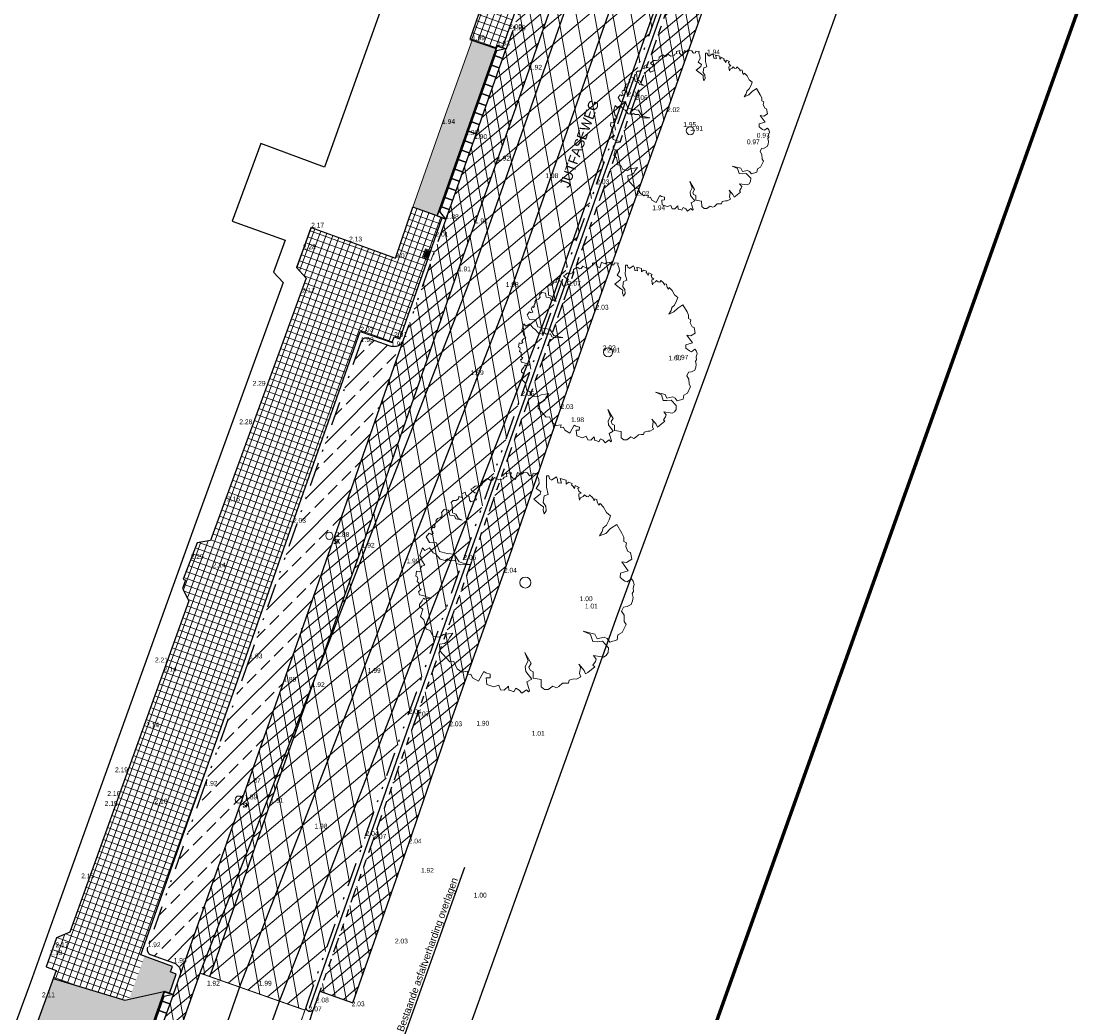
# Model space of a CAD drawing. Header units: metres. Extents: x 136326 to 137932, y 453212 to 454725.
# Tile 3 of 92: x 136355 to 136409, y 453255 to 453304. Entities that reach past the tile are written whole.
import ezdxf
from ezdxf import colors
from ezdxf.entities.mleader import LeaderData, LeaderLine
from ezdxf.math import Vec2, Vec3

# ---------------------------------------------------------------- set-up
doc = ezdxf.new("R2010")
doc.units = ezdxf.units.M
for name, pattern in [('CENTER__G5', [2.4, 1.5, -0.3, 0.3, -0.3]), ('DIVIDE__G5', [3.75, 1.5, -0.75, 0, -0.75, 0, -0.75]), ('PHANTOM__G5', [5.25, 1.5, -0.75, 0.75, -0.75, 0.75, -0.75])]:
    doc.linetypes.add(name, pattern=pattern)
for name, color, linetype, lineweight in [('-DR-alg-bladkaders viewports', 7, 'Continuous', 60), ('-DR-bs-boom', 253, 'Continuous', 13), ('-DR-v-vh-arc-asfalt opbreken', 252, 'Continuous', 9), ('-DR-v-vh-arc-asfalt opbreken middengeleiders', 252, 'Continuous', 9), ('-DR-v-vh-arc-bss grijs keiformaat', 252, 'Continuous', 9), ('-DR-v-vh-arc-dubbelklinkers', 254, 'Continuous', 9), ('-DR-v-vh-arc-tegels', 252, 'Continuous', 9), ('B-WE-VH-KANTOPSLUITING_ACHTERKANTBAND-G', 2, 'Continuous', 13)]:
    doc.layers.add(name, color=color, linetype=linetype, lineweight=lineweight)
doc.layers.add('-DR-alg-hulplijnen', color=210, linetype='Continuous', plot=False)
doc.layers.add('-DR-alg-hulplijnen hartlijn asfalt nieuwe fietsstraat', color=7, linetype='Continuous', true_color=0xad72b6, plot=False)
doc.layers.add('-DR-alg-hulplijnen kantverharding asfalt nieuwe fietsstraat', color=7, linetype='Continuous', true_color=0xff9429, plot=False)
for name, color, linetype in [('-DR-alg-projectgrens 1-200', 3, 'PROJECTGRENS_1-200'), ('-DR-alg-txt-straatnaam', 2, 'Continuous'), ('-DR-bs-txt-hoogtemaat', 253, 'Continuous'), ('-DR-nw-vh-kantverharding', 3, 'Continuous'), ('-DR-nw-vh-scheiding erfgrens en bebouwing', 3, 'Continuous'), ('-DR-v-txt', 2, 'Continuous'), ('-DR-v-vh-asfalt zagen', 10, 'CENTER__G5'), ('-DR-v-vh-band 18-20x25', 5, 'DIVIDE__G5'), ('-DR-v-vh-band achterkant band', 1, 'Continuous'), ('-DR-v-vh-band inritband 450x150x500mm', 2, 'Continuous'), ('-DR-v-vh-band RWS', 5, 'PHANTOM__G5'), ('-DR-v-vh-kantverharding asfalt fietspad', 2, 'Continuous'), ('-DR-v-vh-kantverharding asfalt rijbaan', 4, 'Continuous'), ('-DR-v-vh-scheiding verhardingen', 1, 'Continuous')]:
    doc.layers.add(name, color=color, linetype=linetype)
for name, color, linetype, lineweight, true_color in [('-DR-v-vh-arc-asfalt fietspad', 7, 'Continuous', 9, 0xdfbfc7), ('B-ME-IE-MEUBILAIR_STRAATKOLK-S', 1, 'Continuous', 0, 0xff0000), ('B-ME-IE-MEUBILAIR_TROTTOIRKOLK-S', 1, 'Continuous', 0, 0xff0000)]:
    doc.layers.add(name, color=color, linetype=linetype, lineweight=lineweight, true_color=true_color)
doc.styles.add('18_100', font='romans', dxfattribs={"width": 0.8, "height": 0.18})
doc.styles.add('18_200', font='romans', dxfattribs={"width": 0.8, "height": 0.36})
doc.styles.add('Drong', font='txt', dxfattribs={"height": 1.8})
doc.linetypes.add('PROJECTGRENS_1-200', pattern='A,0.32,-0.13,[133,ltypeshp.shx,S=0.13,R=0,X=-0.13,Y=0],-0.13,1.27', length=1.85)
pattern_1 = [(220.3356, (136419.718, 453326.2367), (0.5825375, -0.686039), []), (280.3356, (136419.718, 453326.2367), (0.885396, 0.1614725), [])]
pattern_2 = [(220.33562535, (0, 0), (0.3301045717, -0.388755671), []), (280.33562535, (0, 0), (0.5017245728, 0.0915011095), [])]

# ---------------------------------------------------------------- blocks, each defined once
blk = doc.blocks.new('*U33')
for points in [[(1.336, 3.77), (0.903, 3.924), (0.736, 3.452), (1.169, 3.299)], [(1.336, 3.77), (0.867, 3.671), (0.784, 3.436)], [(1.169, 3.299), (0.736, 3.452), (0.569, 2.981), (1.002, 2.828)], [(0.784, 3.436), (0.617, 2.964)], [(1.002, 2.828), (0.569, 2.981), (0.402, 2.51), (0.835, 2.356)], [(0.617, 2.964), (0.45, 2.493)], [(0.835, 2.356), (0.402, 2.51), (0.235, 2.038), (0.668, 1.885)], [(0.45, 2.493), (0.283, 2.022)], [(0.668, 1.885), (0.235, 2.038), (0.069, 1.567), (0.501, 1.414)], [(0.283, 2.022), (0.116, 1.55)], [(0.334, 0.943), (-0.098, 1.096), (-0.265, 0.624), (0.167, 0.471)], [(-0.051, 1.079), (-0.218, 0.608)], [(0.501, 1.414), (0.069, 1.567), (-0.098, 1.096), (0.334, 0.943)], [(0.116, 1.55), (-0.051, 1.079)], [(0.167, 0.471), (-0.265, 0.624), (-0.432, 0.153), (0, 0)], [(0, 0), (-0.302, 0.372), (-0.218, 0.608)]]:
    blk.add_lwpolyline(points)
blk = doc.blocks.new('*U35')
for points in [[(2.994, 8.487), (2.562, 8.64), (2.395, 8.168), (2.828, 8.016)], [(2.828, 8.016), (2.395, 8.168), (2.229, 7.697), (2.662, 7.544)], [(2.442, 8.152), (2.276, 7.68)], [(2.994, 8.487), (2.526, 8.388), (2.442, 8.152)], [(2.662, 7.544), (2.229, 7.697), (2.063, 7.225), (2.495, 7.073)], [(2.276, 7.68), (2.11, 7.209)], [(2.495, 7.073), (2.063, 7.225), (1.896, 6.754), (2.329, 6.601)], [(2.11, 7.209), (1.943, 6.737)], [(2.329, 6.601), (1.896, 6.754), (1.73, 6.282), (2.162, 6.13)], [(1.943, 6.737), (1.777, 6.266)], [(2.162, 6.13), (1.73, 6.282), (1.564, 5.811), (1.996, 5.658)], [(1.777, 6.266), (1.611, 5.794)], [(1.996, 5.658), (1.564, 5.811), (1.397, 5.339), (1.83, 5.187)], [(1.611, 5.794), (1.444, 5.323)], [(1.663, 4.715), (1.231, 4.868), (1.065, 4.396), (1.497, 4.244)], [(1.278, 4.851), (1.112, 4.38)], [(1.83, 5.187), (1.397, 5.339), (1.231, 4.868), (1.663, 4.715)], [(1.444, 5.323), (1.278, 4.851)], [(1.497, 4.244), (1.065, 4.396), (0.898, 3.925), (1.331, 3.772)], [(1.112, 4.38), (0.945, 3.908)], [(1.331, 3.772), (0.898, 3.925), (0.732, 3.453), (1.164, 3.301)], [(0.945, 3.908), (0.779, 3.437)], [(1.164, 3.301), (0.732, 3.453), (0.565, 2.982), (0.998, 2.829)], [(0.779, 3.437), (0.613, 2.965)], [(0.998, 2.829), (0.565, 2.982), (0.399, 2.51), (0.832, 2.358)], [(0.613, 2.965), (0.446, 2.494)], [(0.832, 2.358), (0.399, 2.51), (0.233, 2.039), (0.665, 1.886)], [(0.446, 2.494), (0.28, 2.022)], [(0.665, 1.886), (0.233, 2.039), (0.066, 1.567), (0.499, 1.415)], [(0.28, 2.022), (0.114, 1.551)], [(0.333, 0.943), (-0.1, 1.096), (-0.266, 0.624), (0.166, 0.472)], [(-0.053, 1.079), (-0.219, 0.607)], [(0.499, 1.415), (0.066, 1.567), (-0.1, 1.096), (0.333, 0.943)], [(0.114, 1.551), (-0.053, 1.079)], [(0.166, 0.472), (-0.266, 0.624), (-0.433, 0.153), (0, 0)], [(0, 0), (-0.302, 0.372), (-0.219, 0.607)]]:
    blk.add_lwpolyline(points)
blk = doc.blocks.new('STRAATKOLK')
blk.add_ellipse((0, 0), major_axis=(-0.127, 0.127), ratio=1, start_param=3.926991, end_param=10.210176)
at = {"style": '18_100', "width": 0.8}
blk.add_text('SK', height=0.216, dxfattribs=at).set_placement((0.193, -0.375))
at = {"style": '18_200', "width": 0.8}
blk.add_attdef('HOOGTE', (0.29, 0.211), '', height=0.25, dxfattribs=at)
blk = doc.blocks.new('trottoirkolk')
blk.add_hatch(color=256).paths.add_polyline_path([(0.03, 0.15), (0.03, 0.42), (0.42, 0.42), (0.42, 0.15)])
blk.add_lwpolyline([(0, 0), (0, 0.45), (0.45, 0.45), (0.45, 0)], close=True)
blk = doc.blocks.new('Boom bestaand 1')
blk.add_lwpolyline([(-0.0612, 0.3923), (-0.0736, 0.4117), (-0.087, 0.4225), (-0.0926, 0.4415), (-0.1106, 0.4615), (-0.1242, 0.4751), (-0.1453, 0.464), (-0.1728, 0.4611), (-0.1945, 0.4533), (-0.1892, 0.4456), (-0.2017, 0.4432), (-0.2068, 0.4444), (-0.2172, 0.4471), (-0.2235, 0.4396), (-0.2169, 0.4339), (-0.2271, 0.4339), (-0.2331, 0.433), (-0.2499, 0.4257), (-0.2427, 0.4167), (-0.2476, 0.4092), (-0.2589, 0.4043), (-0.2544, 0.3953), (-0.2533, 0.3814), (-0.2458, 0.3746), (-0.266, 0.3788), (-0.2728, 0.3822), (-0.2717, 0.3934), (-0.2848, 0.3874), (-0.2965, 0.3882), (-0.2987, 0.3953), (-0.3145, 0.3822), (-0.3029, 0.3735), (-0.3141, 0.372), (-0.3232, 0.3686), (-0.3277, 0.3731), (-0.3404, 0.3607), (-0.3359, 0.3465), (-0.3526, 0.3537), (-0.3703, 0.3325), (-0.3491, 0.329), (-0.3569, 0.3156), (-0.371, 0.3198), (-0.3837, 0.3191), (-0.3802, 0.2951), (-0.3781, 0.2944), (-0.3887, 0.2873), (-0.4014, 0.2902), (-0.4056, 0.2803), (-0.3837, 0.2704), (-0.359, 0.2591), (-0.3251, 0.2535), (-0.3272, 0.2337), (-0.318, 0.228), (-0.3011, 0.2189), (-0.282, 0.2224), (-0.2608, 0.2153), (-0.2523, 0.2012), (-0.27, 0.204), (-0.2834, 0.2118), (-0.2947, 0.2047), (-0.3322, 0.185), (-0.3413, 0.2203), (-0.3505, 0.2287), (-0.3724, 0.2146), (-0.388, 0.2358), (-0.4042, 0.2415), (-0.4226, 0.2415), (-0.4315, 0.2467), (-0.4416, 0.2292), (-0.4325, 0.2224), (-0.436, 0.2111), (-0.4423, 0.2083), (-0.453, 0.2067), (-0.4613, 0.1921), (-0.4572, 0.18), (-0.4671, 0.1702), (-0.4727, 0.1652), (-0.4473, 0.144), (-0.4565, 0.1356), (-0.4706, 0.132), (-0.484, 0.1398), (-0.4883, 0.1172), (-0.4847, 0.1158), (-0.4748, 0.1137), (-0.477, 0.101), (-0.4713, 0.0946), (-0.4748, 0.0748), (-0.4932, 0.0607), (-0.4854, 0.0473), (-0.4875, 0.0402), (-0.5017, 0.0304), (-0.4974, 0.0049), (-0.4897, 0.0021), (-0.4832, -0.006), (-0.4832, -0.0211), (-0.4886, -0.0247), (-0.4921, -0.0353), (-0.4877, -0.0469), (-0.4868, -0.0593), (-0.4797, -0.0567), (-0.4646, -0.0487), (-0.4592, -0.0416), (-0.4495, -0.0531), (-0.4326, -0.0549), (-0.4342, -0.0824), (-0.4439, -0.0844), (-0.4591, -0.0789), (-0.4694, -0.0898), (-0.4853, -0.0874), (-0.4835, -0.1044), (-0.469, -0.1108), (-0.4787, -0.1222), (-0.4698, -0.128), (-0.4666, -0.142), (-0.4712, -0.1535), (-0.4673, -0.1649), (-0.4544, -0.1649), (-0.422, -0.1781), (-0.41, -0.1658), (-0.3893, -0.1644), (-0.3736, -0.1512), (-0.391, -0.1753), (-0.4052, -0.1753), (-0.417, -0.1934), (-0.4393, -0.1893), (-0.4502, -0.206), (-0.443, -0.2225), (-0.4293, -0.2254), (-0.424, -0.2366), (-0.4254, -0.251), (-0.4188, -0.2613), (-0.4123, -0.2603), (-0.4066, -0.2696), (-0.4013, -0.2747), (-0.3966, -0.2735), (-0.3925, -0.2806), (-0.3993, -0.2847), (-0.3905, -0.2962), (-0.3764, -0.2947), (-0.3703, -0.2952), (-0.369, -0.3047), (-0.3739, -0.3072), (-0.379, -0.3111), (-0.3686, -0.3301), (-0.3402, -0.3274), (-0.325, -0.2991), (-0.284, -0.3012), (-0.2611, -0.2728), (-0.2463, -0.245), (-0.2054, -0.239), (-0.1868, -0.2166), (-0.1743, -0.1981), (-0.1896, -0.2363), (-0.2027, -0.2526), (-0.2201, -0.2532), (-0.2283, -0.2756), (-0.2392, -0.281), (-0.237, -0.2947), (-0.2507, -0.3132), (-0.2791, -0.3219), (-0.2898, -0.3304), (-0.3173, -0.3368), (-0.3146, -0.3612), (-0.3304, -0.3661), (-0.3025, -0.3907), (-0.2927, -0.3885), (-0.278, -0.3918), (-0.2529, -0.3874), (-0.2548, -0.4016), (-0.2471, -0.4137), (-0.2373, -0.413), (-0.2359, -0.4235), (-0.244, -0.4329), (-0.2234, -0.4441), (-0.2184, -0.4397), (-0.2103, -0.44), (-0.1991, -0.4488), (-0.19, -0.4441), (-0.1778, -0.4485), (-0.164, -0.4505), (-0.1606, -0.4451), (-0.1549, -0.4573), (-0.1555, -0.4613), (-0.14, -0.4627), (-0.1312, -0.4505), (-0.1096, -0.4259), (-0.1073, -0.4238), (-0.1116, -0.4488), (-0.1194, -0.4525), (-0.1103, -0.462), (-0.0992, -0.4807), (-0.089, -0.4841), (-0.0747, -0.4752), (-0.0482, -0.4977), (-0.0278, -0.4895), (-0.0108, -0.4916), (0.0157, -0.4977), (0.0286, -0.4827), (0.0558, -0.482), (0.072, -0.457), (0.069, -0.4349), (0.0757, -0.4119), (0.0796, -0.3924), (0.0927, -0.4156), (0.1039, -0.4278), (0.1075, -0.4466), (0.1025, -0.468), (0.1299, -0.4785), (0.1933, -0.4575), (0.2001, -0.44), (0.2363, -0.4392), (0.2587, -0.4253), (0.2652, -0.3991), (0.2784, -0.4081), (0.2832, -0.3913), (0.3018, -0.3913), (0.3264, -0.3733), (0.2952, -0.3338), (0.3048, -0.3266), (0.3174, -0.3112), (0.333, -0.3182), (0.3264, -0.335), (0.3552, -0.3436), (0.3781, -0.3189), (0.3793, -0.296), (0.4017, -0.296), (0.4096, -0.2826), (0.4002, -0.2572), (0.4186, -0.2622), (0.4261, -0.2522), (0.4345, -0.2443), (0.4231, -0.2298), (0.4365, -0.2194), (0.4544, -0.2139), (0.448, -0.1886), (0.4609, -0.1841), (0.4584, -0.1786), (0.4161, -0.1731), (0.4136, -0.1478), (0.3708, -0.1582), (0.3489, -0.1512), (0.3315, -0.1289), (0.2902, -0.1279), (0.3474, -0.1209), (0.3593, -0.1378), (0.3737, -0.1384), (0.3856, -0.1284), (0.4119, -0.1403), (0.4319, -0.109), (0.4632, -0.1221), (0.4795, -0.1133), (0.4858, -0.0977), (0.4808, -0.0718), (0.4943, -0.0594), (0.4931, -0.0482), (0.4862, -0.0269), (0.4918, -0.0131), (0.4962, -0.0015), (0.4851, 0.0073), (0.4884, 0.0283), (0.494, 0.0383), (0.4918, 0.0615), (0.4763, 0.0609), (0.4531, 0.0758), (0.4365, 0.0758), (0.4719, 0.0863), (0.489, 0.0863), (0.4862, 0.0979), (0.4761, 0.1368), (0.4651, 0.1329), (0.455, 0.15), (0.4464, 0.1571), (0.4261, 0.1516), (0.4511, 0.1914), (0.4495, 0.2054), (0.4402, 0.2194), (0.4215, 0.2288), (0.3832, 0.2155), (0.3754, 0.1921), (0.3661, 0.1742), (0.3341, 0.1773), (0.3068, 0.1532), (0.3395, 0.1968), (0.3637, 0.1976), (0.3692, 0.2304), (0.3801, 0.2397), (0.3996, 0.2444), (0.4034, 0.279), (0.3842, 0.2903), (0.3824, 0.313), (0.3563, 0.3433), (0.3406, 0.3414), (0.3141, 0.3521), (0.2925, 0.3482), (0.2787, 0.3649), (0.2826, 0.3806), (0.2817, 0.4012), (0.2696, 0.4131), (0.256, 0.4212), (0.2376, 0.4248), (0.2327, 0.4339), (0.2168, 0.4384), (0.2036, 0.45), (0.1887, 0.4518), (0.1757, 0.4483), (0.1806, 0.4248), (0.1727, 0.4169), (0.1492, 0.4041), (0.1325, 0.412), (0.1367, 0.4496), (0.0873, 0.4385), (0.0991, 0.4571), (0.0942, 0.4846), (0.0638, 0.4915), (0.0559, 0.4826), (0.0314, 0.4826), (0.0166, 0.4925), (0.0058, 0.4836), (-0.0114, 0.491), (-0.0324, 0.4905), (-0.0772, 0.485), (-0.0717, 0.4517), (-0.0599, 0.4236), (-0.0612, 0.3923)])
blk.add_circle((0, 0), 0.0251)

msp = doc.modelspace()

# ---------------------------------------------------------------- hatches: boundary and pattern name
at = {"layer": '-DR-v-vh-arc-asfalt fietspad', "transparency": 33554687}
h = msp.add_hatch(dxfattribs=at)
h.set_pattern_fill('AVH-ASFALT', color=256, scale=0.51, angle=90, pattern_type=2)
h.set_pattern_definition(pattern_2)
h.paths.add_polyline_path([(136363.767, 453256.91), (136369.599, 453271.872), (136371.795, 453277.999), (136376.598, 453291.787), (136377.442, 453294.184), (136378.55, 453297.311), (136380.145, 453301.849), (136381.401, 453305.436), (136383.851, 453312.29), (136386.568, 453319.95), (136389.413, 453327.956), (136391.871, 453335.008), (136395.979, 453346.5), (136397.707, 453351.447), (136397.692, 453351.346), (136401.201, 453361.203), (136403.875, 453368.656), (136406.367, 453375.686), (136408.172, 453380.68), (136411.426, 453389.815), (136413.608, 453395.72), (136414.1, 453397.194), (136414.89, 453400.156), (136415.39, 453402.282), (136416.778, 453409.061), (136415.03, 453409.41), (136413.657, 453402.539), (136412.664, 453397.648), (136412.641, 453397.618), (136410.347, 453391.062), (136407.102, 453382.041), (136406.36, 453379.961), (136406.362, 453379.96), (136406.359, 453379.96), (136405.091, 453376.413), (136403.82, 453372.904), (136402.491, 453369.129), (136401.791, 453367.025), (136399.891, 453361.786), (136396.339, 453351.801), (136394.792, 453347.569), (136393.446, 453343.759), (136390.484, 453335.263), (136388.075, 453328.504), (136385.176, 453320.28), (136382.507, 453312.767), (136380.007, 453305.705), (136379.333, 453303.814), (136378.996, 453302.899), (136377.406, 453298.392), (136375.993, 453294.397), (136375.207, 453292.143), (136373.871, 453288.355), (136370.432, 453278.559), (136367.886, 453271.31), (136366.115, 453266.272), (136365.85, 453265.517), (136362.724, 453256.657), (136362.382, 453255.698), (136361.71, 453253.818), (136361.051, 453251.941), (136360.689, 453250.894), (136358.68, 453245.215), (136359.532, 453244.92)])
h = msp.add_hatch(dxfattribs=at)
h.set_pattern_fill('AVH-ASFALT', color=256, scale=0.51, angle=90, pattern_type=2)
h.set_pattern_definition(pattern_2)
h.paths.add_polyline_path([(136410.001, 453364.936), (136413.169, 453373.656), (136415.195, 453379.48), (136416.518, 453383.232), (136417.91, 453387.074), (136419.141, 453390.355), (136423.39, 453401.969), (136425.524, 453407.942), (136423.938, 453408.508), (136421.761, 453402.442), (136420.895, 453400.052), (136417.673, 453391.119), (136414.308, 453381.685), (136412.437, 453376.477), (136412.385, 453376.331), (136412.162, 453375.698), (136412.094, 453375.634), (136411.536, 453374.096), (136411.027, 453372.56), (136410.994, 453372.459), (136410.749, 453371.718), (136408.395, 453365.11), (136405.931, 453358.216), (136402.572, 453348.795), (136399.217, 453339.354), (136395.852, 453329.895), (136392.495, 453320.466), (136389.136, 453311.005), (136387.358, 453305.797), (136386.391, 453303.068), (136388.003, 453302.5), (136388.949, 453305.182), (136390.872, 453310.688), (136394.082, 453319.829), (136397.59, 453329.601), (136400.723, 453338.591), (136404.23, 453348.358), (136407.319, 453357.351), (136408.697, 453361.242)])
h = msp.add_hatch(dxfattribs=at)
h.set_pattern_fill('AVH-ASFALT', color=256, scale=0.51, angle=90, pattern_type=2)
h.set_pattern_definition(pattern_2)
h.paths.add_polyline_path([(136369.71, 453255.875), (136371.355, 453255.288), (136374.142, 453263.242), (136376.166, 453269.09), (136378.893, 453276.752), (136381.718, 453284.918), (136383.468, 453289.878), (136385.506, 453295.556), (136387.027, 453299.732), (136388.003, 453302.5), (136386.391, 453303.068), (136385.424, 453300.339), (136383.891, 453296.009), (136381.818, 453290.174), (136380.151, 453285.47), (136377.268, 453277.312), (136374.528, 453269.585), (136372.378, 453263.48)])
h = msp.add_hatch(dxfattribs=at)
h.set_pattern_fill('AVH-ASFALT', color=256, scale=0.51, angle=90, pattern_type=2)
h.set_pattern_definition([(220.3356, (136419.718, 453326.2367), (0.3301046, -0.3887557), []), (280.3356, (136419.718, 453326.2367), (0.5017246, 0.091501), [])])
h.paths.add_polyline_path([(136363.72, 453256.778), (136364.218, 453256.603), (136364.569, 453257.576), (136367.248, 453265.271), (136369.303, 453271.047), (136369.599, 453271.872), (136363.767, 453256.91)])
at = {"layer": '-DR-v-vh-arc-asfalt opbreken'}
h = msp.add_hatch(dxfattribs=at)
h.set_pattern_fill('AVH-ASFALT_LAAG1-D', color=256, scale=30, angle=90, pattern_type=2)
h.set_pattern_definition(pattern_1)
h.paths.add_polyline_path([(136383.741, 453309.915), (136383.084, 453310.15), (136381.401, 453305.436), (136380.145, 453301.849), (136378.55, 453297.311), (136377.442, 453294.184), (136376.598, 453291.787), (136371.795, 453277.999), (136369.599, 453271.872), (136377.119, 453291.165)])
h = msp.add_hatch(dxfattribs=at)
h.set_pattern_fill('AVH-ASFALT_LAAG1-D', color=256, scale=30, angle=90, pattern_type=2)
h.set_pattern_definition(pattern_1)
h.paths.add_polyline_path([(136364.218, 453256.603), (136365.7, 453256.08), (136365.735, 453256.179), (136379.088, 453290.434), (136385.718, 453309.208), (136383.741, 453309.915), (136377.119, 453291.165), (136369.599, 453271.872), (136369.303, 453271.047), (136367.248, 453265.271), (136364.569, 453257.576)])
h = msp.add_hatch(dxfattribs=at)
h.set_pattern_fill('AVH-ASFALT_LAAG1-D', color=256, scale=30, angle=90, pattern_type=2)
h.set_pattern_definition(pattern_1)
h.paths.add_polyline_path([(136368.964, 453254.928), (136369.018, 453255.08), (136371.99, 453263.619), (136374.137, 453269.7), (136376.868, 453277.401), (136379.761, 453285.572), (136381.433, 453290.293), (136383.506, 453296.135), (136385.051, 453300.511), (136386.966, 453305.902), (136387.834, 453308.451), (136385.718, 453309.208), (136379.088, 453290.434), (136365.735, 453256.179), (136365.7, 453256.08)])
h = msp.add_hatch(dxfattribs=at)
h.set_pattern_fill('AVH-ASFALT_LAAG1-D', color=256, scale=30, angle=90, pattern_type=2)
h.set_pattern_definition([(220.33562535, (0, 0), (0.5825374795, -0.6860394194), []), (280.33562535, (0, 0), (0.885396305, 0.1614725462), [])])
edge = h.paths.add_edge_path()
edge.add_arc((136367.803, 453250.818), 0.276, 344.7106, 516.3528)
edge.add_line((136367.55, 453250.928), (136369.018, 453255.08))
edge.add_arc((136369.208, 453255.049), 0.193, 170.6874, 327.5121)
edge.add_line((136369.371, 453254.945), (136368.069, 453250.745))
at = {"layer": '-DR-v-vh-arc-asfalt opbreken middengeleiders'}
h = msp.add_hatch(color=256, dxfattribs=at)
h.dxf.hatch_style = 1
h.paths.add_polyline_path([(136362.216, 453255.772), (136362.542, 453256.724), (136362.257, 453256.832), (136362.352, 453257.102), (136360.954, 453257.614), (136360.189, 453255.468), (136361.922, 453255.858), (136361.954, 453255.865)])
at = {"layer": '-DR-v-vh-arc-bss grijs keiformaat'}
h = msp.add_hatch(dxfattribs=at)
h.set_pattern_fill('ANSI33', color=256, scale=0.2)
h.paths.add_polyline_path([(136368.555, 453279.193), (136366.2, 453272.475), (136363.958, 453266.119), (136361.115, 453258.067), (136361.095, 453258.009), (136361.089, 453257.948), (136361.096, 453257.887), (136361.118, 453257.829), (136361.149, 453257.781), (136361.19, 453257.741), (136361.238, 453257.711), (136361.292, 453257.691), (136362.413, 453257.288), (136362.5, 453257.25), (136362.579, 453257.196), (136362.645, 453257.128), (136362.697, 453257.048), (136362.734, 453256.954), (136362.751, 453256.855), (136362.748, 453256.755), (136362.724, 453256.657), (136365.85, 453265.517), (136366.115, 453266.272), (136367.886, 453271.31), (136370.432, 453278.559), (136373.871, 453288.355), (136373.818, 453288.243), (136373.738, 453288.147), (136373.637, 453288.076), (136373.516, 453288.032), (136373.387, 453288.022), (136373.26, 453288.046), (136372.127, 453288.442), (136372.067, 453288.46), (136372.004, 453288.464), (136371.942, 453288.454), (136371.884, 453288.43), (136371.838, 453288.398), (136371.8, 453288.358), (136371.77, 453288.311), (136371.75, 453288.259)])
at = {"layer": '-DR-v-vh-arc-dubbelklinkers'}
h = msp.add_hatch(color=256, dxfattribs=at)
h.dxf.hatch_style = 1
h.paths.add_polyline_path([(136374.351, 453294.987), (136375.562, 453294.555), (136375.728, 453295.025), (136375.895, 453295.497), (136376.061, 453295.968), (136376.227, 453296.44), (136376.394, 453296.911), (136376.56, 453297.383), (136376.726, 453297.854), (136376.893, 453298.326), (136377.059, 453298.797), (136377.225, 453299.269), (136377.392, 453299.74), (136377.558, 453300.212), (136377.724, 453300.684), (136377.891, 453301.155), (136378.057, 453301.627), (136378.223, 453302.098), (136378.39, 453302.57), (136378.511, 453302.914), (136377.3, 453303.319), (136375.808, 453299.142)])
h = msp.add_hatch(color=256, dxfattribs=at)
h.dxf.hatch_style = 1
h.paths.add_polyline_path([(136356.399, 453256.511), (136355.651, 453254.453), (136357.287, 453253.877), (136359.175, 453253.223), (136360.579, 453252.108), (136361.25, 453253.965), (136361.922, 453255.858), (136359.982, 453255.422)])
at = {"layer": '-DR-v-vh-arc-tegels'}
h = msp.add_hatch(dxfattribs=at)
h.set_pattern_fill('ANSI37', color=256, scale=0.1, angle=295.01)
h.paths.add_polyline_path([(136394.279, 453352.604), (136395.649, 453356.43), (136392.789, 453357.451), (136391.883, 453355.067), (136391.51, 453355.174), (136389.121, 453349.059), (136388.15, 453346.466), (136392.323, 453344.983), (136389.408, 453336.893), (136389.312, 453336.922), (136383.433, 453320.496), (136378.342, 453306.365), (136378.236, 453306.402), (136377.183, 453303.358), (136378.511, 453302.914), (136378.556, 453303.041), (136378.824, 453302.954), (136379.147, 453303.882), (136379.825, 453305.76), (136382.319, 453312.839), (136384.995, 453320.341), (136387.873, 453328.505), (136390.317, 453335.387), (136393.27, 453343.818), (136394.297, 453346.692), (136394.623, 453347.631), (136394.328, 453347.735), (136394.425, 453348.008), (136392.831, 453348.558)])
h = msp.add_hatch(dxfattribs=at)
h.set_pattern_fill('ANSI37', color=256, scale=0.1, angle=295.01)
h.paths.add_polyline_path([(136375.48, 453293.513), (136375.807, 453294.467), (136375.532, 453294.564), (136375.532, 453294.566), (136374.351, 453294.987), (136373.477, 453292.449), (136369.276, 453293.975), (136368.557, 453291.96), (136369.017, 453291.452), (136364.259, 453278.366), (136363.579, 453278.251), (136362.888, 453276.427), (136363.01, 453276.383), (136362.861, 453275.969), (136363.178, 453275.344), (136357.225, 453258.82), (136356.572, 453258.543), (136356.047, 453257.091), (136356.278, 453257.008), (136356.545, 453256.912), (136356.399, 453256.511), (136359.982, 453255.422), (136360.189, 453255.468), (136360.954, 453257.614), (136360.768, 453257.682), (136363.763, 453266.165), (136366.019, 453272.547), (136368.366, 453279.24), (136371.727, 453288.781), (136373.311, 453288.238), (136373.412, 453288.517), (136373.699, 453288.429), (136375.03, 453292.203)])

# ---------------------------------------------------------------- linework, layer by layer
at = {"layer": '-DR-alg-bladkaders viewports'}
msp.add_lwpolyline([(136439.876, 453395.355), (136374.43, 453212.215), (136325.756, 453229.609), (136391.201, 453412.749)], close=True, dxfattribs=at)
at = {"layer": '-DR-alg-hulplijnen', "flags": 128}
for points in [[(136375.562, 453294.554), (136378.556, 453303.041)], [(136360.619, 453252.094), (136361.954, 453255.865)]]:
    msp.add_lwpolyline(points, dxfattribs=at)
at = {"layer": '-DR-alg-hulplijnen hartlijn asfalt nieuwe fietsstraat'}
msp.add_lwpolyline([(136781.314, 454424.963), (136757.272, 454348.827, -0.010389), (136697.245, 454171.637), (136619.145, 453955.95), (136588.279, 453870.709), (136579.713, 453847.052, 0.004102), (136571.537, 453823.883, -0.004267), (136562.996, 453799.701), (136431.623, 453437.641, 0.002152), (136391.004, 453324.177), (136379.088, 453290.434), (136365.735, 453256.179), (136360.793, 453242.184)], format="xyb", dxfattribs=at)
at = {"layer": '-DR-alg-hulplijnen kantverharding asfalt nieuwe fietsstraat'}
for points in [[(136569.551, 453824.565, -0.004267), (136561.022, 453800.417), (136429.649, 453438.357, 0.002152), (136389.024, 453324.877), (136377.119, 453291.165), (136363.767, 453256.91), (136358.813, 453242.883)], [(136573.523, 453823.2, -0.004267), (136564.97, 453798.984), (136433.597, 453436.925, 0.002152), (136392.984, 453323.478), (136381.057, 453289.703), (136367.704, 453255.448), (136362.773, 453241.485)]]:
    msp.add_lwpolyline(points, format="xyb", dxfattribs=at)
at = {"layer": '-DR-alg-projectgrens 1-200', "flags": 128}
msp.add_lwpolyline([(136672.431, 453896.561), (136667.194, 453897.489), (136645.076, 453905.171), (136624.477, 453912.593), (136625.184, 453914.831), (136624.39, 453916.757), (136621.163, 453919.31), (136624.07, 453927.399), (136623.281, 453929.136), (136623.21, 453929.192), (136624.085, 453931.643), (136629.304, 453946.51), (136630.541, 453950.147), (136638.492, 453971.96), (136644.073, 453987.263), (136644.824, 453989.705), (136651.204, 454007.423), (136658.506, 454027.642), (136665.47, 454047.006), (136669.496, 454058.357), (136675.354, 454074.419), (136676.258, 454077.094), (136678.747, 454083.756), (136682.526, 454094.171), (136686.101, 454103.639), (136687.039, 454106.475), (136697.795, 454137.242), (136697.717, 454137.253), (136705.555, 454159.78), (136713.078, 454181.729), (136719.605, 454200.719), (136727.498, 454223.752), (136730.581, 454232.718), (136734.46, 454243.959), (136738.033, 454254.306), (136742.183, 454266.266), (136750.568, 454290.842), (136760.393, 454319.456), (136770.666, 454349.328), (136772.713, 454355.238), (136774.612, 454360.473), (136776.998, 454367), (136784.306, 454387.208), (136790.339, 454404.083), (136797.311, 454423.36), (136807.058, 454450.093), (136800.646, 454453.198), (136785.078, 454462.694), (136769.745, 454470.235), (136763.463, 454464.393), (136767.222, 454456.488), (136768.447, 454452.902), (136769.612, 454448.539), (136767.19, 454443.604), (136763.98, 454431.785), (136763.498, 454430.807), (136764.785, 454430.222), (136759.65, 454419.865), (136760.207, 454419.614), (136758.305, 454415.755), (136757.433, 454413.928), (136755.514, 454410.037), (136754.993, 454410.292), (136749.872, 454399.962), (136748.616, 454400.585), (136748.548, 454400.448), (136744.287, 454402.547), (136738.76, 454389.718), (136744.829, 454387.062), (136753.517, 454383.259), (136750.445, 454376.232), (136747.3, 454368.999), (136747.702, 454368.821), (136745.421, 454363.658), (136743.771, 454359.882), (136741.474, 454354.715), (136741.107, 454354.878), (136737.945, 454347.853), (136734.86, 454340.776), (136727.193, 454344.181), (136720.397, 454330.285), (136716.705, 454321.73), (136725.346, 454317.886), (136722.199, 454310.807), (136718.145, 454301.488), (136714.131, 454292.713), (136709.748, 454294.641), (136707.09, 454288.607), (136709.573, 454287.506), (136709.53, 454287.41), (136709.617, 454287.371), (136709.424, 454286.945), (136712.118, 454285.768), (136724.405, 454280.406), (136724.395, 454280.372), (136724.56, 454280.301), (136719.327, 454264.621), (136718.554, 454264.279), (136712.149, 454267.043), (136705.337, 454251.495), (136713.155, 454248.122), (136713.63, 454247.107), (136703.363, 454216.017), (136702.53, 454215.665), (136698.406, 454217.526), (136692.762, 454204.705), (136698.169, 454202.287), (136696.085, 454197.547), (136697.116, 454197.066), (136693.34, 454185.771), (136691.21, 454179.799), (136691.154, 454179.818), (136689.257, 454174.47), (136688.677, 454172.922), (136686.645, 454167.859), (136686.793, 454167.806), (136683.499, 454158.729), (136679.62, 454148.161), (136677.544, 454142.392), (136675.601, 454137.021), (136671.76, 454126.401), (136667.085, 454113.483), (136666.31, 454113.053), (136658.978, 454114.558), (136655.858, 454098.89), (136661.092, 454097.825), (136661.269, 454097.519), (136621.35, 453987.863), (136615.212, 453990.581), (136612.094, 453983.671), (136608.8, 453985.139), (136606.115, 453979.27), (136610.368, 453977.386), (136616.099, 453974.911), (136616.418, 453974.217), (136608.394, 453952.136), (136599.91, 453929.479), (136596.333, 453930.847), (136596.703, 453931.801), (136592.691, 453933.357), (136592.582, 453933.111), (136587.167, 453935.208), (136587.113, 453935.101), (136586.908, 453935.2), (136584.73, 453936.252), (136573.42, 453911.897), (136576.906, 453910.227), (136577.755, 453910.817), (136581.71, 453908.923), (136581.78, 453907.891), (136588.355, 453904.743), (136581.357, 453890.288), (136584.408, 453889.218), (136581.92, 453882.301), (136582.601, 453881.581), (136581.142, 453877.478), (136580.13, 453877.281), (136578.301, 453872.104), (136578.986, 453871.382), (136577.526, 453867.309), (136576.539, 453867.19), (136574.654, 453861.99), (136575.357, 453861.219), (136573.859, 453857.098), (136572.823, 453856.858), (136568.249, 453844.056), (136569.051, 453843.723), (136568.246, 453841.986), (136569.916, 453841.29), (136566.692, 453833.862), (136560.757, 453836.486), (136555.193, 453823.556), (136563.207, 453820.33), (136562.244, 453817.938), (136562.059, 453818.012), (136558.019, 453808.014), (136558.218, 453807.935), (136557.146, 453805.252), (136555.477, 453804.556), (136553.671, 453802.5), (136552.612, 453799.698), (136545.82, 453781.422), (136541.647, 453783.356), (136534.75, 453768.68), (136539.525, 453766.451), (136534.814, 453753.868), (136534.789, 453753.879), (136534.379, 453752.873), (136534.182, 453752.96), (136532.926, 453749.667), (136533.099, 453749.603), (136532.772, 453748.705), (136532.584, 453748.792), (136530.457, 453743.085), (136530.627, 453743.022), (136516.493, 453704.592), (136514.575, 453699.22), (136492.181, 453636.401), (136492.736, 453636.204), (136489.157, 453626.341), (136485.079, 453628.249), (136478.16, 453613.788), (136483.141, 453611.479), (136461.867, 453552.94), (136457.354, 453554.582), (136454.06, 453545.417), (136458.648, 453543.776), (136443.598, 453501.593), (136437.009, 453503.95), (136431.442, 453488.403), (136437.02, 453486.393), (136418.282, 453434.811), (136419.185, 453434.431), (136413.9, 453419.737), (136407.364, 453401.466), (136407.056, 453400.056), (136406.467, 453398.451), (136401.897, 453385.592), (136396.197, 453388.282), (136390.097, 453375.66), (136397.157, 453372.353), (136391.911, 453357.791), (136390.965, 453355.464), (136388.624, 453350.371), (136384.302, 453352.274), (136382.126, 453347.544), (136391.358, 453344.243), (136383.168, 453321.66), (136379.275, 453323.116), (136369.941, 453296.994), (136366.76, 453298.169), (136365.332, 453294.302), (136367.975, 453293.349), (136367.397, 453291.75), (136367.871, 453291.227), (136363.518, 453279.255), (136362.091, 453275.277), (136356.432, 453259.57), (136355.262, 453256.31), (136348.508, 453237.967), (136370.649, 453230.069), (136374.328, 453240.694), (136372.767, 453241.803), (136382.163, 453267.942), (136384.551, 453274.649), (136388.98, 453286.656), (136392.893, 453297.449), (136398.36, 453312.66), (136406.212, 453334.431), (136411.924, 453350.355), (136415.827, 453361.341), (136419.474, 453371.398), (136422.516, 453379.917), (136425.014, 453387.05), (136430.128, 453401.329), (136433.008, 453409.364), (136437.5, 453421.973), (136444.424, 453441.303), (136447.898, 453451.043), (136454.668, 453469.854), (136458.254, 453479.666), (136467.647, 453501.921), (136478.422, 453531.465), (136485.603, 453551.259), (136497.269, 453583.741), (136504.565, 453604), (136511.581, 453623.496), (136513.58, 453629.053), (136518.673, 453642.888), (136519.015, 453643.404), (136522.68, 453653.62), (136522.664, 453653.957), (136523.62, 453656.594), (136528.73, 453670.926), (136534.757, 453688.003), (136543.62, 453712.768), (136551.352, 453734.38), (136563.425, 453767.68), (136566.609, 453776.654), (136569.182, 453777.966), (136577.487, 453774.867), (136583.873, 453792.703), (136575.924, 453795.622), (136575.205, 453797.155), (136576.997, 453801.811), (136581.956, 453815.424), (136586.269, 453827.274), (136591.149, 453840.672), (136596.411, 453855.14), (136603.758, 453874.947), (136606.204, 453881.939), (136608.18, 453887.612), (136608.471, 453887.616), (136610.071, 453888.673), (136612.877, 453896.334), (136616.917, 453896.194), (136618.846, 453897.187), (136619.756, 453899.432), (136644.445, 453890.648), (136649.466, 453889.41), (136663.041, 453887.011), (136671.45, 453886.364), (136675.948, 453886.023), (136676.722, 453896.236)], close=True, dxfattribs=at)
at = {"layer": '-DR-nw-vh-kantverharding'}
msp.add_lwpolyline([(136369.71, 453255.875), (136371.355, 453255.288)], dxfattribs=at)
at = {"layer": '-DR-nw-vh-scheiding erfgrens en bebouwing', "flags": 128}
for points in [[(136368.56, 453291.969), (136369.276, 453293.975), (136373.477, 453292.449), (136374.351, 453294.987)], [(136369.266, 453293.978), (136368.542, 453291.976), (136369.017, 453291.452), (136364.259, 453278.366), (136363.579, 453278.251), (136362.888, 453276.427), (136363.01, 453276.383), (136362.861, 453275.969), (136363.178, 453275.344), (136357.225, 453258.82), (136356.572, 453258.543), (136356.047, 453257.091), (136356.278, 453257.008), (136356.545, 453256.912), (136352.281, 453245.189)]]:
    msp.add_lwpolyline(points, dxfattribs=at)
at = {"layer": '-DR-v-vh-asfalt zagen', "const_width": 0.05, "flags": 128}
for points in [[(136363.72, 453256.778), (136359.412, 453244.58)], [(136368.962, 453254.929), (136363.72, 453256.778)], [(136369.018, 453255.08), (136367.548, 453250.922)]]:
    msp.add_lwpolyline(points, dxfattribs=at)
at = {"layer": '-DR-v-vh-band 18-20x25', "ltscale": 0.8}
for points in [[(136393.446, 453343.759), (136390.484, 453335.263), (136388.075, 453328.504), (136385.176, 453320.28), (136382.507, 453312.767), (136380.007, 453305.705), (136379.333, 453303.814), (136378.996, 453302.899), (136378.994, 453302.894)], [(136369.51, 453255.309), (136369.371, 453254.945), (136369.333, 453254.902), (136369.282, 453254.87), (136369.223, 453254.856), (136369.153, 453254.864), (136369.104, 453254.887), (136369.053, 453254.934), (136369.021, 453255.003), (136369.018, 453255.08), (136371.99, 453263.619), (136374.137, 453269.7), (136376.868, 453277.401), (136379.761, 453285.572), (136381.433, 453290.293), (136383.506, 453296.135), (136385.051, 453300.511), (136386.966, 453305.902), (136388.749, 453311.139), (136392.113, 453320.596), (136395.476, 453330.043), (136398.833, 453339.468)], [(136375.993, 453294.397), (136375.207, 453292.143), (136373.871, 453288.355), (136373.818, 453288.243), (136373.738, 453288.147), (136373.637, 453288.076), (136373.516, 453288.032), (136373.387, 453288.022), (136373.26, 453288.046), (136372.127, 453288.442), (136372.067, 453288.46), (136372.004, 453288.464), (136371.942, 453288.454), (136371.884, 453288.43), (136371.838, 453288.398), (136371.8, 453288.358), (136371.77, 453288.311), (136371.75, 453288.259), (136368.555, 453279.193), (136366.2, 453272.475), (136363.958, 453266.119), (136361.115, 453258.067), (136361.095, 453258.009), (136361.089, 453257.948), (136361.096, 453257.887), (136361.118, 453257.829), (136361.149, 453257.781), (136361.19, 453257.741), (136361.238, 453257.711), (136361.292, 453257.691), (136362.413, 453257.288), (136362.5, 453257.25), (136362.579, 453257.196), (136362.645, 453257.128), (136362.697, 453257.048), (136362.734, 453256.954), (136362.751, 453256.855), (136362.748, 453256.755), (136362.724, 453256.657), (136362.387, 453255.711)]]:
    msp.add_lwpolyline(points, dxfattribs=at)
at = {"layer": '-DR-v-vh-band achterkant band'}
msp.add_lwpolyline([(136410.884, 453372.677), (136408.216, 453365.19), (136405.765, 453358.319), (136402.391, 453348.85), (136399.022, 453339.4), (136395.652, 453329.959), (136392.303, 453320.52), (136388.951, 453311.073), (136387.157, 453305.868), (136385.235, 453300.412), (136383.697, 453296.092), (136381.633, 453290.247), (136379.951, 453285.496), (136377.063, 453277.352), (136374.332, 453269.649), (136372.173, 453263.512), (136369.177, 453255.012)], dxfattribs=at)
at = {"layer": '-DR-v-vh-band RWS', "ltscale": 0.5}
msp.add_lwpolyline([(136410.994, 453372.459), (136410.749, 453371.718), (136408.395, 453365.11), (136405.931, 453358.216), (136402.572, 453348.795), (136399.217, 453339.354), (136395.852, 453329.895), (136392.495, 453320.466), (136389.136, 453311.005), (136387.358, 453305.797), (136385.424, 453300.339), (136383.891, 453296.009), (136381.818, 453290.174), (136380.151, 453285.47), (136377.268, 453277.312), (136374.528, 453269.585), (136372.378, 453263.48), (136369.664, 453255.744), (136369.51, 453255.309), (136369.463, 453255.186)], dxfattribs=at)
at = {"layer": '-DR-v-vh-kantverharding asfalt fietspad'}
for points in [[(136364.218, 453256.603), (136364.569, 453257.576), (136367.248, 453265.271), (136369.303, 453271.047), (136371.795, 453277.999), (136376.598, 453291.787), (136377.442, 453294.184), (136378.55, 453297.311), (136380.145, 453301.849), (136381.401, 453305.436), (136383.851, 453312.29), (136386.568, 453319.95), (136389.413, 453327.956), (136391.871, 453335.008), (136395.979, 453346.5)], [(136371.355, 453255.288), (136374.142, 453263.242), (136376.166, 453269.09), (136378.893, 453276.752), (136381.718, 453284.918), (136383.468, 453289.878), (136385.506, 453295.556), (136387.027, 453299.732), (136388.949, 453305.182), (136390.872, 453310.688), (136394.082, 453319.829), (136397.59, 453329.601), (136400.723, 453338.591)], [(136368.069, 453250.741), (136369.371, 453254.945)]]:
    msp.add_lwpolyline(points, dxfattribs=at)
at = {"layer": '-DR-v-vh-kantverharding asfalt rijbaan'}
for points in [[(136378.992, 453302.887), (136377.406, 453298.392), (136375.994, 453294.401)], [(136373.871, 453288.355), (136370.432, 453278.559), (136367.886, 453271.31), (136366.115, 453266.272), (136365.85, 453265.517), (136362.724, 453256.657)], [(136362.387, 453255.711), (136362.382, 453255.698), (136361.71, 453253.818), (136361.065, 453251.982)]]:
    msp.add_lwpolyline(points, dxfattribs=at)
at = {"layer": '-DR-v-vh-scheiding verhardingen'}
for points in [[(136378.495, 453302.919), (136378.542, 453303.05), (136378.822, 453302.948), (136379.147, 453303.882), (136379.825, 453305.76), (136382.319, 453312.839), (136384.995, 453320.341), (136387.873, 453328.505), (136390.317, 453335.387), (136393.27, 453343.818), (136394.297, 453346.692), (136394.623, 453347.631), (136394.328, 453347.735), (136394.425, 453348.008), (136392.831, 453348.558), (136394.279, 453352.604), (136397.85, 453362.576), (136400.342, 453369.551), (136401.934, 453369.026), (136402.042, 453369.305), (136402.315, 453369.194), (136403.339, 453372.026), (136403.662, 453372.967)], [(136378.236, 453306.402), (136377.183, 453303.358), (136378.511, 453302.914)], [(136361.951, 453255.849), (136362.213, 453255.764), (136362.542, 453256.724), (136362.257, 453256.832), (136362.352, 453257.102), (136360.768, 453257.682), (136363.763, 453266.165), (136366.019, 453272.547), (136368.366, 453279.24), (136371.727, 453288.781), (136373.311, 453288.238), (136373.412, 453288.517), (136373.699, 453288.429), (136375.03, 453292.203), (136375.48, 453293.513), (136375.807, 453294.468), (136375.662, 453294.526)], [(136375.562, 453294.555), (136374.351, 453294.987)], [(136356.399, 453256.511), (136359.982, 453255.422), (136361.922, 453255.858)]]:
    msp.add_lwpolyline(points, dxfattribs=at)
at = {"flags": 128}
msp.add_lwpolyline([(136361.954, 453255.865), (136361.922, 453255.858)], dxfattribs=at)
at = {"layer": 'B-WE-VH-KANTOPSLUITING_ACHTERKANTBAND-G'}
for points in [[(136374.351, 453294.987), (136375.808, 453299.142), (136377.3, 453303.319)], [(136360.579, 453252.108), (136361.25, 453253.965), (136361.922, 453255.858)]]:
    msp.add_lwpolyline(points, dxfattribs=at)

# ---------------------------------------------------------------- block references
at = {"layer": '-DR-bs-boom', "rotation": 293.3958673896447}
for p, xscale, yscale in [((136388.185, 453298.807), 8, 8), ((136384.092, 453287.753), 9, 9), ((136379.962, 453276.262), 11, 11)]:
    msp.add_blockref('Boom bestaand 1', p, dxfattribs=dict(at, xscale=xscale, yscale=yscale))
at = {"layer": '-DR-v-vh-band inritband 450x150x500mm'}
for name, p in [('*U35', (136375.994, 453294.401)), ('*U33', (136361.051, 453251.941))]:
    msp.add_blockref(name, p, dxfattribs=at)
at = {"layer": 'B-ME-IE-MEUBILAIR_STRAATKOLK-S'}
for p in [(136370.181, 453278.594), (136365.659, 453265.431)]:
    msp.add_blockref('STRAATKOLK', p, dxfattribs=at)
at = {"layer": 'B-ME-IE-MEUBILAIR_TROTTOIRKOLK-S', "rotation": 70}
msp.add_blockref('trottoirkolk', (136375.249, 453292.337), dxfattribs=at)

# ---------------------------------------------------------------- texts
at = {"layer": '-DR-alg-txt-straatnaam', "style": 'Drong'}
msp.add_text('JUTFASEWEG', height=0.5, rotation=70.5499, dxfattribs=at).set_placement((136382.132, 453295.923))
at = {"layer": '-DR-bs-txt-hoogtemaat', "color": 253, "char_height": 0.24, "attachment_point": 7, "style": 'Drong'}
for s, insert in [('2.00', (136379.147, 453303.882, 2.002)), ('1.99', (136377.3, 453303.319, 1.993)), ('1.88', (136379.333, 453303.814, 1.879)), ('1.93', (136378.542, 453303.05, 1.932)), ('1.94', (136389.026, 453302.611, 1.941)), ('1.92', (136380.145, 453301.849, 1.916)), ('2.04', (136385.051, 453300.511, 2.038)), ('2.06', (136385.424, 453300.339, 2.061)), ('2.02', (136387.027, 453299.732, 2.019)), ('1.94', (136375.808, 453299.142, 1.94)), ('1.96', (136376.966, 453298.586, 1.958)), ('1.95', (136387.84, 453298.997, 1.947)), ('1.91', (136388.185, 453298.807, 1.91)), ('1.90', (136377.406, 453298.392, 1.898)), ('0.97', (136391.012, 453298.128, 0.972)), ('0.97', (136391.506, 453298.455, 0.971)), ('1.92', (136378.55, 453297.311, 1.92)), ('1.98', (136380.961, 453296.441, 1.983)), ('2.03', (136383.506, 453296.135, 2.034)), ('2.02', (136385.506, 453295.556, 2.02)), ('1.94', (136386.294, 453294.839, 1.943)), ('1.88', (136375.993, 453294.397, 1.881)), ('1.91', (136377.442, 453294.184, 1.911)), ('2.17', (136369.276, 453293.975, 2.168)), ('2.13', (136371.168, 453293.279, 2.133)), ('2.01', (136375.48, 453293.513, 2.01)), ('2.28', (136368.86, 453292.889, 2.282)), ('2.07', (136373.477, 453292.449, 2.068)), ('1.91', (136376.598, 453291.787, 1.907)), ('1.98', (136378.983, 453291.008, 1.976)), ('2.07', (136382.083, 453291.071, 2.069)), ('2.17', (136368.818, 453290.721, 2.165)), ('2.03', (136383.468, 453289.878, 2.032)), ('2.03', (136371.727, 453288.781, 2.032)), ('2.01', (136373.412, 453288.517, 2.01)), ('1.93', (136371.75, 453288.259, 1.93)), ('1.90', (136373.26, 453288.046, 1.9)), ('2.02', (136383.823, 453287.853, 2.015)), ('2.01', (136384.054, 453287.742, 2.01)), ('1.00', (136387.102, 453287.343, 1.001)), ('0.97', (136387.448, 453287.381, 0.974)), ('1.99', (136377.239, 453286.612, 1.985)), ('2.29', (136366.353, 453286.08, 2.29)), ('2.05', (136379.761, 453285.572, 2.05)), ('2.03', (136381.718, 453284.918, 2.033)), ('2.28', (136365.69, 453284.161, 2.28)), ('1.98', (136382.245, 453284.266, 1.977)), ('2.16', (136365.078, 453280.307, 2.161)), ('2.03', (136368.366, 453279.24, 2.031)), ('1.88', (136370.534, 453278.54, 1.877)), ('1.92', (136371.795, 453277.999, 1.917)), ('2.29', (136363.263, 453277.433, 2.286)), ('2.14', (136364.367, 453277.019, 2.144)), ('1.99', (136374.032, 453277.218, 1.986)), ('2.05', (136376.868, 453277.401, 2.047)), ('2.04', (136378.893, 453276.752, 2.036)), ('1.00', (136382.671, 453275.331, 0.996)), ('1.01', (136382.931, 453274.965, 1.008)), ('2.21', (136361.481, 453272.28, 2.206)), ('1.93', (136366.2, 453272.475, 1.929)), ('2.14', (136361.927, 453271.829, 2.142)), ('1.99', (136372.1, 453271.753, 1.987)), ('1.89', (136367.886, 453271.31, 1.893)), ('1.92', (136369.303, 453271.047, 1.921)), ('2.04', (136374.137, 453269.7, 2.041)), ('2.07', (136374.528, 453269.585, 2.067)), ('2.14', (136361.042, 453269.041, 2.139)), ('2.03', (136376.166, 453269.09, 2.028)), ('1.90', (136377.515, 453269.119, 1.901)), ('1.01', (136380.28, 453268.616, 1.013)), ('2.19', (136359.487, 453266.795, 2.194)), ('1.87', (136366.115, 453266.272, 1.874)), ('1.92', (136363.958, 453266.119, 1.924)), ('2.16', (136359.103, 453265.613, 2.156)), ('2.10', (136361.459, 453265.233, 2.103)), ('1.89', (136365.939, 453265.441, 1.886)), ('1.91', (136367.248, 453265.271, 1.913)), ('2.15', (136358.975, 453265.117, 2.145)), ('1.98', (136369.442, 453263.985, 1.983)), ('2.04', (136371.99, 453263.619, 2.041)), ('2.07', (136372.378, 453263.48, 2.066)), ('2.04', (136374.142, 453263.242, 2.038)), ('2.15', (136357.798, 453261.502, 2.151)), ('1.92', (136374.751, 453261.781, 1.924)), ('1.00', (136377.388, 453260.542, 1.004)), ('2.03', (136373.454, 453258.252, 2.026)), ('2.19', (136356.216, 453257.674, 2.187)), ('2.17', (136356.518, 453258.067, 2.166)), ('1.92', (136361.115, 453258.067, 1.915)), ('1.90', (136362.413, 453257.288, 1.899)), ('1.92', (136364.072, 453256.147, 1.915)), ('1.99', (136366.662, 453256.148, 1.987)), ('2.11', (136355.842, 453255.572, 2.106)), ('2.08', (136369.51, 453255.309, 2.079)), ('2.03', (136371.295, 453255.117, 2.033)), ('2.07', (136369.153, 453254.864, 2.068))]:
    msp.add_mtext(s, dxfattribs=dict(at, insert=insert))

# ---------------------------------------------------------------- leaders
at = {"layer": '-DR-v-txt'}
ml = msp.add_multileader_mtext('Standard', dxfattribs=at)
ml.set_content('Bestaande asfaltverharding overlagen', color=7, style='Drong')
ml.set_leader_properties(color=256, linetype='ByLayer', lineweight=-1)
ml.build(insert=Vec2(0, 0))
ml.multileader.update_dxf_attribs({"text_left_attachment_type": 5, "text_right_attachment_type": 5, "dogleg_length": 1, "arrow_head_size": 0.5, "scale": 0.2})
ctx = ml.context
ctx.base_point, ctx.scale, ctx.char_height, ctx.arrow_head_size, ctx.landing_gap_size, ctx.plane_origin, ctx.plane_x_axis, ctx.plane_y_axis = Vec3(136373.97, 453253.743), 0.2, 0.36, 0.5, 0.04, Vec3(136348.692, 453230.716), Vec3(0.33651, 0.94168), Vec3(-0.94168, 0.33651)
ctx.left_attachment, ctx.right_attachment = 5, 5
notes = []
notes.append((ctx, [(1, (1, 1, 0), (136373.902, 453253.555), (0.33651, 0.94168), 0.2, [(0, [(136365.621, 453252.228)], 0, [])])]))
ctx.mtext.insert, ctx.mtext.text_direction, ctx.mtext.rotation, ctx.mtext.flow_direction = Vec3(136373.535, 453253.941), Vec3(0.33651, 0.94168), 1.227588, 5
for ctx, leaders in notes:
    for number, flags, end, landing, length, lines in leaders:
        leader = LeaderData()
        leader.index, (leader.has_last_leader_line, leader.has_dogleg_vector, leader.attachment_direction) = number, flags
        leader.last_leader_point, leader.dogleg_vector, leader.dogleg_length = Vec3(end), Vec3(landing), length
        for number, points, colour, breaks in lines:
            line = LeaderLine()
            line.index, line.vertices, line.color, line.breaks = number, Vec3.list(points), colors.encode_raw_color(colour), breaks
            leader.lines.append(line)
        ctx.leaders.append(leader)

doc.saveas('drawing.dxf')
